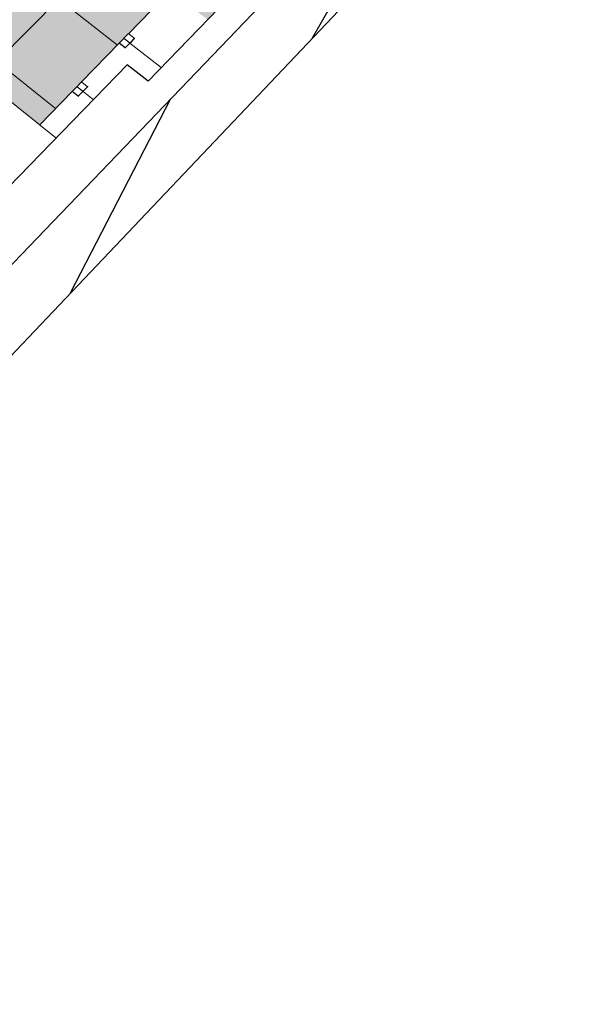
# Model space of a CAD drawing. Header units: centimetres. Extents: x -2274.6 to -2273.04, y 1316.35 to 1317.85.
# Tile 26 of 59: x -2273.47 to -2273.04, y 1316.35 to 1317.1. Entities that reach past the tile are written whole.
import ezdxf

# ---------------------------------------------------------------- set-up
doc = ezdxf.new("R2010")
doc.units = ezdxf.units.CM
for name, color, linetype, lineweight in [('Meble', 7, 'Continuous', 9), ('Wzór powierzchni', 7, 'Continuous', 9), ('Wzór powierzchni-1', 250, 'Continuous', 9), ('Wzór powierzchni-7', 9, 'Continuous', 9), ('Wzór powierzchni-8', 8, 'Continuous', 9), ('Zabudowa', 7, 'Continuous', 9), ('Ściany-1', 250, 'Continuous', 25)]:
    doc.layers.add(name, color=color, linetype=linetype, lineweight=lineweight)
doc.layers.add('Wzór powierzchni-3', color=7, linetype='Continuous', lineweight=9, true_color=0xf1ebe7)

# ---------------------------------------------------------------- blocks, each defined once
blk = doc.blocks.new('FP_9-Aksono')
at = {"layer": 'Wzór powierzchni-3'}
h = blk.add_hatch(color=256, dxfattribs=at)
h.paths.add_polyline_path([(-2273.89378, 1316.58642), (-2273.89301, 1316.58725), (-2273.89341, 1316.58865), (-2273.89379, 1316.59034), (-2273.89417, 1316.5979), (-2273.89267, 1316.60572), (-2273.89053, 1316.6105), (-2273.88957, 1316.61266), (-2273.88815, 1316.61453), (-2273.88801, 1316.61524), (-2273.88502, 1316.62192), (-2273.88054, 1316.62772), (-2273.8748, 1316.63235), (-2273.86804, 1316.63559), (-2273.86468, 1316.63636), (-2273.86418, 1316.63682), (-2273.86409, 1316.63682), (-2273.86398, 1316.63701), (-2273.83077, 1316.67087), (-2273.8307, 1316.67089), (-2273.83064, 1316.67088), (-2273.83058, 1316.67089), (-2273.83059, 1316.67116), (-2273.82683, 1316.675), (-2273.82644, 1316.67501), (-2273.8222, 1316.67116), (-2273.82212, 1316.67095), (-2273.82212, 1316.67084), (-2273.82199, 1316.67092), (-2273.79547, 1316.64717), (-2273.78619, 1316.65674), (-2273.78457, 1316.66176), (-2273.78716, 1316.66272), (-2273.7949, 1316.66722), (-2273.80171, 1316.67294), (-2273.80736, 1316.67969), (-2273.80812, 1316.68103), (-2273.81007, 1316.68312), (-2273.81543, 1316.69106), (-2273.81937, 1316.69963), (-2273.8218, 1316.70861), (-2273.8219, 1316.70971), (-2273.82272, 1316.71004), (-2273.82299, 1316.71032), (-2273.82299, 1316.71041), (-2273.82218, 1316.71266), (-2273.82263, 1316.7181), (-2273.82192, 1316.72677), (-2273.81928, 1316.73668), (-2273.81548, 1316.7448), (-2273.81029, 1316.75212), (-2273.80386, 1316.75847), (-2273.79635, 1316.76366), (-2273.78798, 1316.76756), (-2273.77897, 1316.77008), (-2273.76956, 1316.77114), (-2273.75999, 1316.77072), (-2273.75053, 1316.76884), (-2273.74142, 1316.76553), (-2273.7329, 1316.76089), (-2273.72609, 1316.75569), (-2273.75617, 1316.79749), (-2273.75718, 1316.79932), (-2273.75788, 1316.80147), (-2273.75811, 1316.80316), (-2273.75788, 1316.80568), (-2273.75387, 1316.81708), (-2273.75364, 1316.81764), (-2273.75253, 1316.81923), (-2273.75153, 1316.82043), (-2273.74942, 1316.82197), (-2273.74333, 1316.82552), (-2273.74046, 1316.8334), (-2273.7398, 1316.83452), (-2273.73919, 1316.83533), (-2273.73805, 1316.83653), (-2273.73718, 1316.8373), (-2273.73515, 1316.83874), (-2273.7331, 1316.83994), (-2273.67568, 1316.87324), (-2273.66182, 1316.89553), (-2273.661, 1316.89664), (-2273.6603, 1316.89735), (-2273.65877, 1316.8988), (-2273.65747, 1316.89978), (-2273.65576, 1316.90094), (-2273.65406, 1316.90181), (-2273.65331, 1316.90212), (-2273.65216, 1316.90254), (-2273.64999, 1316.90295), (-2273.6488, 1316.90295), (-2273.64788, 1316.90289), (-2273.64596, 1316.90228), (-2273.64503, 1316.90196), (-2273.64342, 1316.90087), (-2273.64198, 1316.89929), (-2273.60224, 1316.84643), (-2273.57711, 1316.87235), (-2273.63716, 1316.92254), (-2273.6388, 1316.92161), (-2273.64178, 1316.9241), (-2273.64115, 1316.92587), (-2273.64437, 1316.92857), (-2273.60529, 1317.03809), (-2273.55202, 1317.09121), (-2273.45917, 1317.01676), (-2273.43427, 1317.04229), (-2273.43418, 1317.04219), (-2273.43421, 1317.04245), (-2273.43081, 1317.0459), (-2273.43075, 1317.04584), (-2273.43073, 1317.04584), (-2273.43075, 1317.04601), (-2273.39857, 1317.07898), (-2273.39851, 1317.07902), (-2273.39844, 1317.07907), (-2273.39836, 1317.07902), (-2273.39839, 1317.07925), (-2273.39503, 1317.08265), (-2273.39497, 1317.08259), (-2273.39495, 1317.0826), (-2273.39497, 1317.08276), (-2273.3632, 1317.11531), (-2273.36315, 1317.11535), (-2273.36308, 1317.11541), (-2273.36299, 1317.11535), (-2273.36302, 1317.11557), (-2273.35981, 1317.11887), (-2273.35945, 1317.11888), (-2273.35525, 1317.11557), (-2273.35517, 1317.11528), (-2273.35503, 1317.11533), (-2273.3313, 1317.0969), (-2273.2474, 1317.18387), (-2273.31785, 1317.23712), (-2273.36323, 1317.19114), (-2273.37073, 1317.19689), (-2273.36958, 1317.19938), (-2273.42652, 1317.24302), (-2273.42954, 1317.22014), (-2273.42979, 1317.21969), (-2273.43046, 1317.21684), (-2273.43283, 1317.21256), (-2273.43652, 1317.20888), (-2273.43951, 1317.20715), (-2273.44134, 1317.20614), (-2273.44669, 1317.2046), (-2273.4486, 1317.2043), (-2273.45307, 1317.20427), (-2273.45805, 1317.20506), (-2273.46003, 1317.2055), (-2273.46454, 1317.2074), (-2273.46954, 1317.2106), (-2273.47254, 1317.21336), (-2273.47395, 1317.215), (-2273.47497, 1317.21632), (-2273.47669, 1317.21945), (-2273.47749, 1317.22155), (-2273.47829, 1317.22418), (-2273.47861, 1317.22931), (-2273.47749, 1317.23421), (-2273.47501, 1317.23861), (-2273.47132, 1317.24224), (-2273.46853, 1317.24395), (-2273.46597, 1317.24517), (-2273.4652, 1317.24542), (-2273.46329, 1317.24602), (-2273.45236, 1317.26282), (-2273.45947, 1317.26828), (-2273.5197, 1317.20914), (-2273.52109, 1317.2054), (-2273.52576, 1317.20081), (-2273.52588, 1317.20089), (-2273.59895, 1317.12911), (-2273.59908, 1317.12922), (-2273.59929, 1317.12859), (-2273.60409, 1317.12387), (-2273.60544, 1317.12496), (-2273.97766, 1316.75949), (-2273.97808, 1316.75651), (-2273.98354, 1316.75115), (-2273.98375, 1316.75134), (-2273.98378, 1316.75112), (-2274.02063, 1316.71493), (-2274.01887, 1316.71315), (-2274.00429, 1316.72606), (-2273.89204, 1316.61292), (-2273.89742, 1316.59011), (-2273.89378, 1316.58642)])
h.paths.add_polyline_path([(-2273.89183, 1316.58841), (-2273.88698, 1316.59338), (-2273.88901, 1316.60045), (-2273.88935, 1316.60805), (-2273.88886, 1316.61067), (-2273.89135, 1316.60512), (-2273.89271, 1316.59775), (-2273.89234, 1316.59019), (-2273.89213, 1316.58948)])
h.paths.add_polyline_path([(-2273.82614, 1316.66691), (-2273.826, 1316.66699), (-2273.82628, 1316.66695), (-2273.82614, 1316.66691)])
h.paths.add_polyline_path([(-2273.42631, 1317.04227), (-2273.4263, 1317.04234), (-2273.42631, 1317.04228), (-2273.42631, 1317.04227)])
h.paths.add_polyline_path([(-2273.39054, 1317.07907), (-2273.39052, 1317.07913), (-2273.39054, 1317.07907)])
h.paths.add_polyline_path([(-2273.35859, 1317.11193), (-2273.35858, 1317.11199), (-2273.3586, 1317.11193)])
h.paths.add_polyline_path([(-2273.45205, 1317.20536), (-2273.44705, 1317.20566), (-2273.44187, 1317.20715), (-2273.43739, 1317.20976), (-2273.43717, 1317.20994), (-2273.43389, 1317.21321), (-2273.43156, 1317.21742), (-2273.43054, 1317.2221), (-2273.43095, 1317.22717), (-2273.43256, 1317.23176), (-2273.43551, 1317.23621), (-2273.43946, 1317.23998), (-2273.4444, 1317.24295), (-2273.44486, 1317.24316), (-2273.44976, 1317.24491), (-2273.45076, 1317.24507), (-2273.45133, 1317.24516), (-2273.46817, 1317.21093), (-2273.46361, 1317.20817), (-2273.46328, 1317.208), (-2273.45821, 1317.20618), (-2273.45794, 1317.20612), (-2273.45336, 1317.20544), (-2273.45257, 1317.20539)])
h.paths.add_polyline_path([(-2273.46916, 1317.21175), (-2273.45265, 1317.24535), (-2273.45529, 1317.2457), (-2273.45567, 1317.24573), (-2273.46084, 1317.24542), (-2273.46621, 1317.24382), (-2273.46624, 1317.24381), (-2273.47045, 1317.24137), (-2273.47073, 1317.24114), (-2273.47404, 1317.23782), (-2273.47632, 1317.23378), (-2273.47738, 1317.22912), (-2273.47704, 1317.22414), (-2273.47543, 1317.21945), (-2273.47254, 1317.215), (-2273.46917, 1317.21176)])
h.paths.add_polyline_path([(-2273.42982, 1317.2275), (-2273.42769, 1317.24391), (-2273.4453, 1317.25741), (-2273.4508, 1317.24623), (-2273.44821, 1317.24557), (-2273.4462, 1317.245), (-2273.44235, 1317.24316), (-2273.43863, 1317.24067), (-2273.4345, 1317.23673), (-2273.43215, 1317.23344), (-2273.43132, 1317.23176), (-2273.42986, 1317.22761)])
h.paths.add_polyline_path([(-2273.46156, 1317.2464), (-2273.4606, 1317.2465), (-2273.45536, 1317.2468), (-2273.45208, 1317.24651), (-2273.44633, 1317.25821), (-2273.45136, 1317.26206), (-2273.46153, 1317.24644)])
blk = doc.blocks.new('FP_37-Aksono')
at = {"layer": 'Wzór powierzchni'}
for p, q in [((-2273.47731, 1317.22091), (-2273.4943, 1317.23408)), ((-2273.42764, 1317.23446), (-2273.42229, 1317.23978)), ((-2273.45639, 1317.20589), (-2273.43199, 1317.23014)), ((-2273.43104, 1317.23108), (-2273.4291, 1317.233)), ((-2273.46814, 1317.2138), (-2273.47543, 1317.21945)), ((-2273.45834, 1317.20621), (-2273.46714, 1317.21302)), ((-2273.97203, 1316.69354), (-2273.45739, 1317.2049)), ((-2273.32532, 1317.1031), (-2273.45648, 1317.20476)), ((-2273.27984, 1317.15024), (-2273.35041, 1317.20414)), ((-2273.50392, 1317.05264), (-2273.36545, 1317.19284)), ((-2273.34446, 1317.1071), (-2273.26049, 1317.19377)), ((-2273.39999, 1317.07752), (-2273.53963, 1317.18738)), ((-2273.44708, 1317.02914), (-2273.58698, 1317.14087)), ((-2273.58799, 1317.05534), (-2273.63638, 1317.09458)), ((-2273.62116, 1316.99362), (-2273.68535, 1317.0465)), ((-2273.58088, 1316.86846), (-2273.73517, 1316.99758)), ((-2273.68902, 1316.86546), (-2273.78586, 1316.94782)), ((-2273.65218, 1316.90253), (-2273.63456, 1316.92037)), ((-2273.74999, 1316.8216), (-2273.83743, 1316.89718)), ((-2273.68847, 1316.86578), (-2273.66657, 1316.88795)), ((-2273.79649, 1316.76354), (-2273.88991, 1316.84565)), ((-2273.78833, 1316.65465), (-2273.94333, 1316.7932)), ((-2273.78452, 1316.76853), (-2273.75606, 1316.79734)), ((-2273.87785, 1316.63081), (-2273.99646, 1316.73867)), ((-2273.91517, 1316.63624), (-2273.8205, 1316.7321))]:
    blk.add_line(p, q, dxfattribs=at)
at = {"layer": 'Wzór powierzchni-7'}
blk.add_line((-2273.87731, 1316.63032), (-2273.87764, 1316.63062), dxfattribs=at)
at = {"layer": 'Wzór powierzchni-8'}
blk.add_line((-2273.87764, 1316.63062), (-2273.8778, 1316.63077), dxfattribs=at)

msp = doc.modelspace()

# ---------------------------------------------------------------- linework, layer by layer
at = {"layer": 'Meble'}
for p, q in [((-2273.39161, 1317.08616), (-2273.36323, 1317.11531)), ((-2273.39172, 1317.0861), (-2273.39497, 1317.08276)), ((-2273.38716, 1317.0828), (-2273.39136, 1317.0861)), ((-2273.42734, 1317.04946), (-2273.39859, 1317.07898)), ((-2273.39859, 1317.07898), (-2273.39859, 1317.07899)), ((-2273.39857, 1317.07898), (-2273.39396, 1317.07536)), ((-2273.39852, 1317.07899), (-2273.39842, 1317.0792)), ((-2273.39513, 1317.08259), (-2273.39839, 1317.07925)), ((-2273.39834, 1317.07893), (-2273.39414, 1317.07562)), ((-2273.39511, 1317.0825), (-2273.39501, 1317.08271)), ((-2273.39493, 1317.08243), (-2273.39073, 1317.07913)), ((-2273.39057, 1317.0793), (-2273.39477, 1317.0826)), ((-2273.39398, 1317.07536), (-2273.39041, 1317.07903)), ((-2273.39378, 1317.07562), (-2273.39052, 1317.07897)), ((-2273.39049, 1317.07902), (-2273.39062, 1317.07874)), ((-2273.39057, 1317.07887), (-2273.387, 1317.08254)), ((-2273.39041, 1317.07903), (-2273.3904, 1317.07904)), ((-2273.39039, 1317.07903), (-2273.36658, 1317.06034)), ((-2273.39036, 1317.07914), (-2273.38711, 1317.08248)), ((-2273.38708, 1317.08253), (-2273.38722, 1317.08224)), ((-2273.42746, 1317.04939), (-2273.43075, 1317.04601)), ((-2273.42289, 1317.04605), (-2273.42709, 1317.04939)), ((-2273.45917, 1317.01676), (-2273.43442, 1317.04219)), ((-2273.43442, 1317.04219), (-2273.43441, 1317.04219)), ((-2273.4344, 1317.04219), (-2273.42978, 1317.03852)), ((-2273.43435, 1317.04219), (-2273.43425, 1317.0424)), ((-2273.43092, 1317.04584), (-2273.43421, 1317.04245)), ((-2273.43417, 1317.04212), (-2273.42996, 1317.03878)), ((-2273.43089, 1317.04574), (-2273.43079, 1317.04595)), ((-2273.43071, 1317.04568), (-2273.4265, 1317.04234)), ((-2273.42634, 1317.0425), (-2273.43055, 1317.04584)), ((-2273.4298, 1317.03851), (-2273.42618, 1317.04224)), ((-2273.4296, 1317.03878), (-2273.4263, 1317.04217)), ((-2273.42626, 1317.04223), (-2273.42639, 1317.04195)), ((-2273.42634, 1317.04208), (-2273.42272, 1317.04579)), ((-2273.42618, 1317.04224), (-2273.42618, 1317.04224)), ((-2273.42616, 1317.04224), (-2273.41837, 1317.03605)), ((-2273.42614, 1317.04234), (-2273.42284, 1317.04573)), ((-2273.42281, 1317.04578), (-2273.42294, 1317.04549))]:
    msp.add_line(p, q, dxfattribs=at)
for points in [[(-2273.39136, 1317.0861, 0), (-2273.39142, 1317.08613, 0), (-2273.39148, 1317.08616, 0), (-2273.39155, 1317.08616, 0), (-2273.39162, 1317.08616, 0), (-2273.39167, 1317.08613, 0), (-2273.39172, 1317.0861, 0)], [(-2273.39162, 1317.08614, 0), (-2273.39159, 1317.08617, 0), (-2273.39154, 1317.0862, 0), (-2273.39147, 1317.08623, 0), (-2273.39139, 1317.08624, 0), (-2273.3913, 1317.08626, 0), (-2273.3912, 1317.08626, 0)], [(-2273.39857, 1317.07899, 0), (-2273.39857, 1317.07898, 0), (-2273.39855, 1317.07896, 0), (-2273.39853, 1317.07891, 0), (-2273.39852, 1317.07884, 0), (-2273.3985, 1317.07876, 0)], [(-2273.39839, 1317.07925, 0), (-2273.39842, 1317.0792, 0), (-2273.39844, 1317.07915, 0), (-2273.39844, 1317.07909, 0), (-2273.39842, 1317.07903, 0), (-2273.39839, 1317.07897, 0), (-2273.39834, 1317.07893, 0)], [(-2273.39477, 1317.0826, 0), (-2273.39483, 1317.08263, 0), (-2273.39489, 1317.08265, 0), (-2273.39496, 1317.08266, 0), (-2273.39503, 1317.08265, 0), (-2273.39508, 1317.08263, 0), (-2273.39513, 1317.08259, 0)], [(-2273.39497, 1317.08276, 0), (-2273.39501, 1317.08271, 0), (-2273.39503, 1317.08265, 0), (-2273.39503, 1317.08259, 0), (-2273.39501, 1317.08253, 0), (-2273.39498, 1317.08248, 0), (-2273.39493, 1317.08243, 0)], [(-2273.39073, 1317.07913, 0), (-2273.39067, 1317.0791, 0), (-2273.3906, 1317.07907, 0), (-2273.39054, 1317.07907, 0), (-2273.39047, 1317.07908, 0), (-2273.39041, 1317.0791, 0), (-2273.39036, 1317.07914, 0)], [(-2273.39052, 1317.07897, 0), (-2273.39049, 1317.07902, 0), (-2273.39047, 1317.07908, 0), (-2273.39047, 1317.07914, 0), (-2273.39049, 1317.07919, 0), (-2273.39052, 1317.07925, 0), (-2273.39057, 1317.0793, 0)], [(-2273.39057, 1317.07887, 0), (-2273.39055, 1317.07889, 0), (-2273.3905, 1317.07891, 0), (-2273.39043, 1317.07894, 0), (-2273.39035, 1317.07896, 0), (-2273.39026, 1317.07897, 0), (-2273.39016, 1317.07897, 0)], [(-2273.39039, 1317.07903, 0), (-2273.39039, 1317.07903, 0), (-2273.39037, 1317.07901, 0)], [(-2273.39035, 1317.07896, 0), (-2273.39033, 1317.07889, 0), (-2273.39032, 1317.07881, 0)], [(-2273.38711, 1317.08248, 0), (-2273.38708, 1317.08253, 0), (-2273.38706, 1317.08258, 0), (-2273.38706, 1317.08264, 0), (-2273.38708, 1317.0827, 0), (-2273.38711, 1317.08276, 0), (-2273.38716, 1317.0828, 0)], [(-2273.387, 1317.08254, 0), (-2273.38698, 1317.08256, 0), (-2273.38693, 1317.08258, 0), (-2273.38687, 1317.08261, 0), (-2273.38678, 1317.08263, 0), (-2273.38669, 1317.08264, 0), (-2273.38659, 1317.08264, 0)], [(-2273.39414, 1317.07562, 0), (-2273.39408, 1317.07559, 0), (-2273.39402, 1317.07556, 0), (-2273.39395, 1317.07556, 0), (-2273.39388, 1317.07556, 0), (-2273.39383, 1317.07559, 0), (-2273.39378, 1317.07562, 0)], [(-2273.39396, 1317.07536, 0), (-2273.39396, 1317.07536, 0), (-2273.39394, 1317.07533, 0), (-2273.39392, 1317.07528, 0), (-2273.3939, 1317.07522, 0), (-2273.39389, 1317.07514, 0)], [(-2273.42709, 1317.04939, 0), (-2273.42715, 1317.04943, 0), (-2273.42722, 1317.04945, 0), (-2273.42729, 1317.04946, 0), (-2273.42735, 1317.04945, 0), (-2273.42741, 1317.04943, 0), (-2273.42746, 1317.04939, 0)], [(-2273.42735, 1317.04944, 0), (-2273.42733, 1317.04947, 0), (-2273.42728, 1317.0495, 0), (-2273.42721, 1317.04952, 0), (-2273.42712, 1317.04954, 0), (-2273.42703, 1317.04955, 0), (-2273.42693, 1317.04956, 0)], [(-2273.4344, 1317.04219, 0), (-2273.4344, 1317.04219, 0), (-2273.43438, 1317.04216, 0), (-2273.43436, 1317.04211, 0), (-2273.43434, 1317.04204, 0), (-2273.43433, 1317.04196, 0)], [(-2273.43421, 1317.04245, 0), (-2273.43425, 1317.0424, 0), (-2273.43427, 1317.04235, 0), (-2273.43427, 1317.04229, 0), (-2273.43425, 1317.04223, 0), (-2273.43422, 1317.04217, 0), (-2273.43417, 1317.04212, 0)], [(-2273.43055, 1317.04584, 0), (-2273.43061, 1317.04588, 0), (-2273.43067, 1317.0459, 0), (-2273.43074, 1317.04591, 0), (-2273.43081, 1317.0459, 0), (-2273.43087, 1317.04588, 0), (-2273.43092, 1317.04584, 0)], [(-2273.43075, 1317.04601, 0), (-2273.43079, 1317.04596, 0), (-2273.43081, 1317.0459, 0), (-2273.43081, 1317.04584, 0), (-2273.43079, 1317.04578, 0), (-2273.43076, 1317.04573, 0), (-2273.43071, 1317.04568, 0)], [(-2273.42996, 1317.03878, 0), (-2273.4299, 1317.03874, 0), (-2273.42984, 1317.03872, 0), (-2273.42977, 1317.03871, 0), (-2273.4297, 1317.03872, 0), (-2273.42964, 1317.03874, 0), (-2273.4296, 1317.03878, 0)], [(-2273.4265, 1317.04234, 0), (-2273.42644, 1317.0423, 0), (-2273.42638, 1317.04228, 0), (-2273.42631, 1317.04227, 0), (-2273.42625, 1317.04228, 0), (-2273.42619, 1317.0423, 0), (-2273.42614, 1317.04234, 0)], [(-2273.4263, 1317.04217, 0), (-2273.42626, 1317.04222, 0), (-2273.42625, 1317.04228, 0), (-2273.42624, 1317.04234, 0), (-2273.42626, 1317.0424, 0), (-2273.4263, 1317.04245, 0), (-2273.42634, 1317.0425, 0)], [(-2273.42634, 1317.04208, 0), (-2273.42633, 1317.04209, 0), (-2273.42628, 1317.04212, 0), (-2273.42621, 1317.04214, 0), (-2273.42612, 1317.04216, 0)], [(-2273.42616, 1317.04224, 0), (-2273.42616, 1317.04224, 0), (-2273.42614, 1317.04221, 0)], [(-2273.42612, 1317.04216, 0), (-2273.42603, 1317.04217, 0), (-2273.42593, 1317.04217, 0)], [(-2273.42612, 1317.04216, 0), (-2273.42611, 1317.04209, 0), (-2273.42609, 1317.04201, 0)], [(-2273.42284, 1317.04573, 0), (-2273.42281, 1317.04577, 0), (-2273.42279, 1317.04583, 0), (-2273.42279, 1317.04589, 0), (-2273.42281, 1317.04595, 0), (-2273.42284, 1317.04601, 0), (-2273.42289, 1317.04605, 0)], [(-2273.42272, 1317.04579, 0), (-2273.42271, 1317.04581, 0), (-2273.42266, 1317.04583, 0), (-2273.42259, 1317.04586, 0), (-2273.42251, 1317.04588, 0), (-2273.42241, 1317.04589, 0), (-2273.42232, 1317.04589, 0)], [(-2273.42978, 1317.03852, 0), (-2273.42978, 1317.03851, 0), (-2273.42976, 1317.03849, 0), (-2273.42974, 1317.03844, 0), (-2273.42973, 1317.03837, 0), (-2273.42971, 1317.03829, 0)]]:
    msp.add_polyline3d(points, dxfattribs=at)
at = {"layer": 'Zabudowa'}
msp.add_line((-2273.44677, 1317.00682), (-2273.54986, 1317.08947), dxfattribs=at)
at = {"layer": 'Ściany-1'}
for p, q in [((-2273.92524, 1316.44691), (-2273.04206, 1317.3674)), ((-2273.1755, 1317.2584), (-2273.37657, 1317.04998)), ((-2273.15861, 1317.24593), (-2273.25156, 1317.0828)), ((-2273.9495, 1316.34673), (-2273.14378, 1317.19646)), ((-2273.39261, 1317.06261), (-2273.54978, 1316.90053)), ((-2273.37657, 1317.04998), (-2273.39261, 1317.06261)), ((-2273.35951, 1317.03654), (-2273.43629, 1316.88798))]:
    msp.add_line(p, q, dxfattribs=at)

# ---------------------------------------------------------------- block references
at = {"layer": 'Wzór powierzchni'}
msp.add_blockref('FP_37-Aksono', (0, 0), dxfattribs=at)
at = {"layer": 'Wzór powierzchni-1'}
msp.add_blockref('FP_9-Aksono', (0, 0), dxfattribs=at)

doc.saveas('drawing.dxf')
